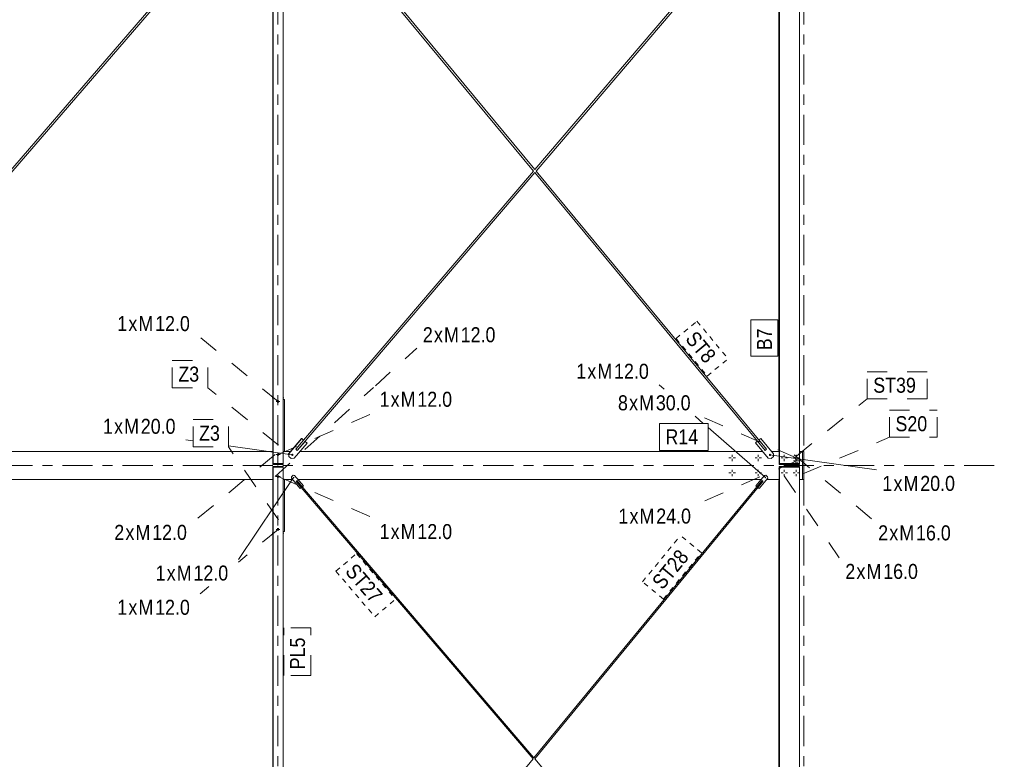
# Model space of a CAD drawing. Header units: millimetres. Extents: x -54 to 556, y -102 to 998.
# Tile 14 of 34: x 342 to 440, y 81 to 154. Entities that reach past the tile are written whole.
import ezdxf

# ---------------------------------------------------------------- set-up
doc = ezdxf.new("R2010")
doc.units = ezdxf.units.MM
for name, pattern in [('XKITLINE00', [0]), ('XKITLINE02', [4, 2, -2]), ('XKITLINE03', [6, 3, -1, 1, -1]), ('XKITLINE04', [3, 0.5, -0.5, 0.5, -0.5, 0.5, -0.5])]:
    doc.linetypes.add(name, pattern=pattern)
for name, color, linetype, lineweight in [('Element', 2, 'Continuous', 0), ('Spoina', 1, 'Continuous', 0), ('Znak elementu', 2, 'Continuous', 0), ('Znak śruby', 4, 'Continuous', 0), ('Śruba', 3, 'Continuous', 0)]:
    doc.layers.add(name, color=color, linetype=linetype, lineweight=lineweight)
doc.styles.add('ARIAL', font='ARIAL.TTF')

msp = doc.modelspace()

# ---------------------------------------------------------------- hatches: boundary and pattern name
at = {"layer": 'Śruba'}
for points in [[(368.829, 111.069), (368.831, 111.079), (368.833, 111.09), (368.837, 111.1), (368.842, 111.11), (368.847, 111.119), (368.854, 111.128), (368.861, 111.136), (368.869, 111.143), (368.878, 111.149), (368.887, 111.155), (368.897, 111.16), (368.907, 111.163), (368.917, 111.166), (368.928, 111.167), (368.939, 111.168), (368.949, 111.167), (368.96, 111.166), (368.971, 111.163), (368.981, 111.16), (368.99, 111.155), (369, 111.149), (369.008, 111.143), (369.016, 111.136), (369.024, 111.128), (369.03, 111.119), (369.036, 111.11), (369.04, 111.1), (369.044, 111.09), (369.046, 111.079), (369.048, 111.069), (369.049, 111.058), (369.048, 111.047), (369.046, 111.037), (369.044, 111.026), (369.04, 111.016), (369.036, 111.006), (369.03, 110.997), (369.024, 110.988), (369.016, 110.98), (369.008, 110.973), (369, 110.967), (368.99, 110.961), (368.981, 110.956), (368.971, 110.953), (368.96, 110.95), (368.949, 110.948), (368.939, 110.948), (368.928, 110.948), (368.917, 110.95), (368.907, 110.953), (368.897, 110.956), (368.887, 110.961), (368.878, 110.967), (368.869, 110.973), (368.861, 110.98), (368.854, 110.988), (368.847, 110.997), (368.842, 111.006), (368.837, 111.016), (368.833, 111.026), (368.831, 111.037), (368.829, 111.047), (368.829, 111.058)], [(416.502, 111.064), (416.504, 111.075), (416.506, 111.086), (416.51, 111.096), (416.515, 111.105), (416.52, 111.115), (416.527, 111.123), (416.534, 111.131), (416.542, 111.139), (416.55, 111.145), (416.56, 111.151), (416.569, 111.155), (416.58, 111.159), (416.59, 111.161), (416.601, 111.163), (416.612, 111.164), (416.622, 111.163), (416.633, 111.161), (416.643, 111.159), (416.654, 111.155), (416.663, 111.151), (416.673, 111.145), (416.681, 111.139), (416.689, 111.131), (416.697, 111.123), (416.703, 111.115), (416.708, 111.105), (416.713, 111.096), (416.717, 111.086), (416.719, 111.075), (416.721, 111.064), (416.721, 111.054), (416.721, 111.043), (416.719, 111.032), (416.717, 111.022), (416.713, 111.011), (416.708, 111.002), (416.703, 110.992), (416.697, 110.984), (416.689, 110.976), (416.681, 110.969), (416.673, 110.962), (416.663, 110.957), (416.654, 110.952), (416.643, 110.948), (416.633, 110.946), (416.622, 110.944), (416.612, 110.944), (416.601, 110.944), (416.59, 110.946), (416.58, 110.948), (416.569, 110.952), (416.56, 110.957), (416.55, 110.962), (416.542, 110.969), (416.534, 110.976), (416.527, 110.984), (416.52, 110.992), (416.515, 111.002), (416.51, 111.011), (416.506, 111.022), (416.504, 111.032), (416.502, 111.043), (416.502, 111.054)], [(368.997, 108.797), (368.998, 108.804), (369, 108.81), (369.002, 108.817), (369.005, 108.823), (369.008, 108.829), (369.013, 108.834), (369.017, 108.84), (369.022, 108.844), (369.028, 108.848), (369.034, 108.852), (369.04, 108.855), (369.046, 108.857), (369.053, 108.859), (369.06, 108.86), (369.067, 108.86), (369.073, 108.86), (369.08, 108.859), (369.087, 108.857), (369.093, 108.855), (369.1, 108.852), (369.105, 108.848), (369.111, 108.844), (369.116, 108.84), (369.121, 108.834), (369.125, 108.829), (369.128, 108.823), (369.131, 108.817), (369.134, 108.81), (369.135, 108.804), (369.136, 108.797), (369.137, 108.79), (369.136, 108.783), (369.135, 108.776), (369.134, 108.77), (369.131, 108.763), (369.128, 108.757), (369.125, 108.751), (369.121, 108.746), (369.116, 108.741), (369.111, 108.736), (369.105, 108.732), (369.1, 108.728), (369.093, 108.725), (369.087, 108.723), (369.08, 108.721), (369.073, 108.72), (369.067, 108.72), (369.06, 108.72), (369.053, 108.721), (369.046, 108.723), (369.04, 108.725), (369.034, 108.728), (369.028, 108.732), (369.022, 108.736), (369.017, 108.741), (369.013, 108.746), (369.008, 108.751), (369.005, 108.757), (369.002, 108.763), (369, 108.77), (368.998, 108.776), (368.997, 108.783), (368.997, 108.79)], [(416.085, 108.8), (416.086, 108.807), (416.088, 108.813), (416.09, 108.82), (416.093, 108.826), (416.097, 108.832), (416.101, 108.837), (416.106, 108.842), (416.111, 108.847), (416.116, 108.851), (416.122, 108.855), (416.128, 108.858), (416.135, 108.86), (416.141, 108.862), (416.148, 108.863), (416.155, 108.863), (416.162, 108.863), (416.169, 108.862), (416.175, 108.86), (416.182, 108.858), (416.188, 108.855), (416.194, 108.851), (416.199, 108.847), (416.205, 108.842), (416.209, 108.837), (416.213, 108.832), (416.217, 108.826), (416.22, 108.82), (416.222, 108.813), (416.224, 108.807), (416.225, 108.8), (416.225, 108.793), (416.225, 108.786), (416.224, 108.779), (416.222, 108.773), (416.22, 108.766), (416.217, 108.76), (416.213, 108.754), (416.209, 108.749), (416.205, 108.743), (416.199, 108.739), (416.194, 108.735), (416.188, 108.731), (416.182, 108.728), (416.175, 108.726), (416.169, 108.724), (416.162, 108.723), (416.155, 108.723), (416.148, 108.723), (416.141, 108.724), (416.135, 108.726), (416.128, 108.728), (416.122, 108.731), (416.116, 108.735), (416.111, 108.739), (416.106, 108.743), (416.101, 108.749), (416.097, 108.754), (416.093, 108.76), (416.09, 108.766), (416.088, 108.773), (416.086, 108.779), (416.085, 108.786), (416.085, 108.793)]]:
    msp.add_hatch(color=256, dxfattribs=at).paths.add_polyline_path(points, flags=17)

# ---------------------------------------------------------------- linework, layer by layer
at = {"layer": 'Element', "linetype": 'XKITLINE00', "lineweight": 0}
for p, q in [((366.999, 110.18), (366.999, 229.82)), ((367.002, 110.18), (367.002, 229.82)), ((367.027, 110.18), (367.027, 229.82)), ((367.03, 110.18), (367.03, 229.82)), ((368.029, 110.18), (368.029, 229.82)), ((417.563, 110.18), (417.563, 229.82)), ((419.562, 110.18), (419.562, 229.82)), ((417.56, 110.18), (417.56, 169.28)), ((316.941, 111.487), (366.067, 168.422)), ((393.138, 139.532), (369.089, 168.55)), ((317.573, 112.526), (365.132, 167.645)), ((393.005, 139.378), (369.701, 167.499)), ((393.267, 139.376), (417.525, 167.764)), ((417.504, 111.5), (417.504, 167.351)), ((417.507, 111.5), (417.507, 167.355)), ((393.137, 139.533), (416.594, 166.982)), ((369.435, 111.488), (393.136, 139.223)), ((370.063, 112.53), (393.005, 139.378)), ((415.352, 112.414), (393.135, 139.222)), ((416.271, 111.618), (393.267, 139.376)), ((366.95, 116.789), (366.95, 116.729)), ((366.95, 116.789), (366.999, 116.789)), ((366.95, 116.729), (366.999, 116.729)), ((368.029, 116.789), (368.05, 116.789)), ((368.029, 116.729), (368.05, 116.729)), ((368.029, 116.579), (368.16, 116.579)), ((368.05, 116.789), (368.05, 116.729)), ((368.16, 116.579), (368.16, 111.4)), ((366.999, 112.282), (366.999, 113.497)), ((366.999, 113.494), (366.999, 113.494)), ((366.999, 112.282), (366.999, 112.282)), ((368.57, 111.171), (369.869, 112.692)), ((368.575, 111.171), (369.874, 112.692)), ((370.406, 112.237), (369.107, 110.717)), ((370.064, 112.529), (369.285, 111.617)), ((369.437, 111.487), (370.216, 112.399)), ((369.869, 112.692), (369.874, 112.692)), ((369.874, 112.692), (370.064, 112.529)), ((370.214, 112.399), (370.216, 112.399)), ((370.216, 112.399), (370.406, 112.237)), ((415.157, 112.254), (415.349, 112.414)), ((416.433, 110.715), (415.157, 112.254)), ((415.157, 112.254), (415.162, 112.254)), ((415.162, 112.254), (415.354, 112.414)), ((416.438, 110.715), (415.162, 112.254)), ((415.349, 112.414), (415.354, 112.414)), ((415.354, 112.414), (416.12, 111.49)), ((415.505, 112.543), (415.696, 112.701)), ((415.506, 112.542), (415.508, 112.542)), ((415.508, 112.542), (415.701, 112.701)), ((416.274, 111.618), (415.508, 112.542)), ((415.696, 112.701), (415.701, 112.701)), ((415.701, 112.701), (416.977, 111.161)), ((317.198, 111.4), (366.999, 111.4)), ((368.029, 111.4), (368.766, 111.4)), ((368.57, 111.171), (368.592, 110.889)), ((368.57, 111.171), (368.575, 111.171)), ((368.597, 110.889), (368.575, 111.171)), ((369.285, 111.617), (369.317, 111.589)), ((369.317, 111.589), (369.321, 111.586)), ((369.321, 111.586), (369.437, 111.487)), ((369.321, 111.586), (369.36, 111.554)), ((369.36, 111.554), (369.397, 111.521)), ((369.397, 111.521), (369.403, 111.516)), ((369.691, 111.4), (415.865, 111.4)), ((416.119, 111.491), (416.128, 111.498)), ((416.12, 111.49), (416.153, 111.517)), ((416.128, 111.498), (416.157, 111.521)), ((416.157, 111.521), (416.196, 111.552)), ((416.196, 111.552), (416.234, 111.585)), ((416.234, 111.585), (416.262, 111.608)), ((416.24, 111.59), (416.274, 111.618)), ((416.262, 111.608), (416.271, 111.618)), ((416.271, 111.618), (416.274, 111.618)), ((416.779, 111.4), (417.533, 111.4)), ((416.977, 111.161), (416.95, 110.88)), ((417.507, 111.5), (417.504, 111.5)), ((417.507, 111.5), (417.514, 111.5)), ((417.514, 111.5), (417.514, 111.58)), ((417.514, 111.58), (417.56, 111.58)), ((417.514, 111.5), (417.533, 111.5)), ((417.533, 111.5), (417.533, 110.18)), ((417.536, 111.5), (417.533, 111.5)), ((417.536, 110.18), (417.536, 111.5)), ((417.536, 111.5), (417.544, 111.5)), ((417.544, 111.5), (417.56, 111.5)), ((419.562, 111.4), (419.843, 111.4)), ((419.843, 108.6), (419.843, 111.4)), ((420, 111.4), (419.843, 111.4)), ((420, 108.6), (420, 111.4)), ((366.999, 110.18), (367.002, 110.18)), ((367, 110.18), (367, 110.1)), ((367.029, 110.18), (367, 110.18)), ((367, 110.1), (368.028, 110.1)), ((367.027, 110.18), (367.029, 110.18)), ((367.029, 110.18), (367.03, 110.18)), ((367.029, 110.1), (367.029, 110.18)), ((367.03, 110.18), (368.029, 110.18)), ((368.028, 110.1), (368.028, 110.18)), ((368.592, 110.889), (368.82, 110.694)), ((368.592, 110.889), (368.597, 110.889)), ((368.825, 110.694), (368.597, 110.889)), ((368.82, 110.694), (368.825, 110.694)), ((369.107, 110.717), (368.825, 110.694)), ((416.714, 110.688), (416.433, 110.715)), ((416.433, 110.715), (416.438, 110.715)), ((416.719, 110.688), (416.438, 110.715)), ((416.715, 110.689), (416.714, 110.688)), ((416.714, 110.688), (416.719, 110.688)), ((416.95, 110.88), (416.719, 110.688)), ((417.533, 110.18), (417.536, 110.18)), ((417.534, 110.18), (417.534, 110.1)), ((417.534, 110.18), (417.562, 110.18)), ((417.534, 110.1), (419.561, 110.1)), ((417.56, 110.18), (417.563, 110.18)), ((417.562, 110.18), (417.562, 110.1)), ((417.563, 110.18), (419.562, 110.18)), ((419.561, 110.1), (419.561, 110.18)), ((366.999, 106.506), (366.999, 109.82)), ((366.999, 109.82), (367.002, 109.82)), ((367, 109.9), (367, 109.82)), ((367, 109.9), (368.028, 109.9)), ((367, 109.82), (367.029, 109.82)), ((367.002, 0.08), (367.002, 109.82)), ((367.027, 0.08), (367.027, 109.82)), ((367.03, 109.82), (367.027, 109.82)), ((367.029, 109.82), (367.029, 109.9)), ((367.03, 0.08), (367.03, 109.82)), ((367.03, 109.82), (368.029, 109.82)), ((368.028, 109.9), (368.028, 109.82)), ((368.029, 0.08), (368.029, 109.82)), ((417.536, 109.82), (417.533, 109.82)), ((417.533, 109.82), (417.533, 108.5)), ((417.534, 109.9), (417.534, 109.82)), ((417.534, 109.9), (419.561, 109.9)), ((417.534, 109.82), (417.562, 109.82)), ((417.536, 108.5), (417.536, 109.82)), ((417.56, 109.82), (417.56, 0.08)), ((419.562, 109.82), (417.56, 109.82)), ((417.562, 109.82), (417.562, 109.9)), ((417.563, 0.08), (417.563, 109.82)), ((419.561, 109.9), (419.561, 109.82)), ((419.562, 0.08), (419.562, 109.82)), ((315.53, 108.6), (366.999, 108.6)), ((368.029, 108.6), (368.95, 108.6)), ((368.16, 108.6), (368.16, 103.421)), ((368.85, 108.871), (368.839, 108.73)), ((368.839, 108.73), (369.716, 107.703)), ((368.839, 108.73), (368.842, 108.73)), ((368.842, 108.73), (368.853, 108.871)), ((369.719, 107.703), (368.842, 108.73)), ((369.017, 109.014), (368.85, 108.871)), ((368.85, 108.871), (368.853, 108.871)), ((368.853, 108.871), (369.02, 109.014)), ((369.017, 109.014), (369.02, 109.014)), ((369.02, 109.014), (369.161, 109.002)), ((369.161, 109.002), (370.038, 107.976)), ((369.313, 108.409), (369.341, 108.433)), ((369.313, 108.409), (369.833, 107.801)), ((369.358, 108.447), (369.341, 108.433)), ((369.377, 108.463), (369.358, 108.447)), ((369.377, 108.463), (369.404, 108.487)), ((369.924, 107.879), (369.404, 108.487)), ((393.05, 80.814), (369.404, 108.486)), ((369.505, 108.6), (415.721, 108.6)), ((393.129, 80.723), (415.914, 108.407)), ((416.053, 109.004), (415.196, 107.962)), ((415.199, 107.962), (416.057, 109.004)), ((415.823, 108.484), (415.315, 107.866)), ((415.407, 107.79), (415.915, 108.407)), ((416.381, 108.737), (415.523, 107.695)), ((415.835, 108.473), (415.822, 108.483)), ((415.823, 108.484), (415.851, 108.461)), ((415.868, 108.447), (415.835, 108.473)), ((415.901, 108.419), (415.868, 108.447)), ((415.888, 108.43), (415.915, 108.407)), ((415.914, 108.407), (415.901, 108.419)), ((415.914, 108.407), (415.915, 108.407)), ((416.194, 109.017), (416.053, 109.004)), ((416.053, 109.004), (416.057, 109.004)), ((416.057, 109.004), (416.197, 109.017)), ((416.194, 109.017), (416.197, 109.017)), ((416.197, 109.017), (416.367, 108.877)), ((416.268, 108.6), (417.533, 108.6)), ((416.367, 108.877), (416.381, 108.737)), ((417.507, 108.5), (417.504, 108.5)), ((417.504, 52.431), (417.504, 108.5)), ((417.514, 108.5), (417.507, 108.5)), ((417.507, 52.427), (417.507, 108.5)), ((417.514, 108.42), (417.514, 108.5)), ((417.514, 108.5), (417.533, 108.5)), ((417.56, 108.42), (417.514, 108.42)), ((417.533, 108.5), (417.536, 108.5)), ((417.536, 108.5), (417.544, 108.5)), ((417.544, 108.5), (417.56, 108.5)), ((419.562, 108.6), (419.843, 108.6)), ((419.843, 108.6), (420, 108.6)), ((366.999, 101.688), (366.999, 107.718)), ((366.999, 107.718), (366.999, 107.718)), ((369.716, 107.703), (369.719, 107.703)), ((369.833, 107.801), (369.719, 107.703)), ((392.972, 80.721), (369.832, 107.8)), ((369.923, 107.879), (369.924, 107.879)), ((370.038, 107.976), (369.924, 107.879)), ((393.049, 80.815), (415.313, 107.866)), ((415.196, 107.962), (415.311, 107.866)), ((415.196, 107.962), (415.199, 107.962)), ((415.315, 107.866), (415.199, 107.962)), ((415.311, 107.866), (415.315, 107.866)), ((415.405, 107.789), (415.52, 107.695)), ((415.406, 107.79), (415.407, 107.79)), ((415.523, 107.695), (415.407, 107.79)), ((415.52, 107.695), (415.523, 107.695)), ((366.999, 0.08), (366.999, 106.506)), ((366.999, 106.506), (366.999, 106.506)), ((366.95, 103.271), (366.95, 103.211)), ((366.95, 103.271), (366.999, 103.271)), ((366.95, 103.211), (366.999, 103.211)), ((368.16, 103.421), (368.029, 103.421)), ((368.029, 103.271), (368.05, 103.271)), ((368.029, 103.211), (368.05, 103.211)), ((368.05, 103.271), (368.05, 103.211)), ((366.999, 101.688), (366.999, 101.688)), ((369.409, 52.092), (392.972, 80.721)), ((417.56, 52.132), (393.129, 80.723))]:
    msp.add_line(p, q, dxfattribs=at)
at = {"layer": 'Spoina', "linetype": 'XKITLINE03', "lineweight": 0}
for p, q in [((367.5, -20), (367.5, 960)), ((420, -20), (420, 960)), ((-20, 110), (440, 110))]:
    msp.add_line(p, q, dxfattribs=at)
at = {"layer": 'Znak elementu', "linetype": 'XKITLINE04', "lineweight": 0}
for p, q in [((407.244, 122.668), (409.322, 124.391)), ((409.322, 124.391), (412.429, 120.642)), ((407.244, 122.668), (410.35, 118.919)), ((410.35, 118.919), (412.429, 120.642)), ((403.885, 98.387), (407.686, 103.005)), ((409.771, 101.289), (407.686, 103.005)), ((405.97, 96.671), (409.771, 101.289)), ((373.29, 99.444), (375.342, 101.198)), ((375.342, 101.198), (379.228, 96.651)), ((373.29, 99.444), (377.175, 94.897)), ((405.97, 96.671), (403.885, 98.387)), ((377.175, 94.897), (379.228, 96.651))]:
    msp.add_line(p, q, dxfattribs=at)
at = {"layer": 'Znak elementu', "linetype": 'XKITLINE00', "lineweight": 0}
for p, q in [((414.704, 120.896), (414.704, 124.543)), ((417.404, 124.543), (414.704, 124.543)), ((417.404, 120.896), (417.404, 124.543)), ((417.404, 120.896), (414.704, 120.896)), ((405.575, 114.2), (410.445, 114.2)), ((405.575, 111.5), (405.575, 114.2)), ((410.445, 111.5), (410.445, 114.2)), ((405.575, 111.5), (410.445, 111.5))]:
    msp.add_line(p, q, dxfattribs=at)
at = {"layer": 'Znak elementu', "linetype": 'XKITLINE02', "lineweight": 0}
for p, q in [((356.959, 120.46), (360.494, 120.46)), ((356.959, 117.76), (356.959, 120.46)), ((360.494, 117.76), (360.494, 120.46)), ((426.318, 119.355), (432.299, 119.355)), ((426.318, 116.655), (426.318, 119.355)), ((432.299, 116.655), (432.299, 119.355)), ((356.959, 117.76), (360.494, 117.76)), ((367.565, 112.039), (360.494, 117.76)), ((419.247, 110.934), (426.318, 116.655)), ((426.318, 116.655), (432.299, 116.655)), ((428.535, 115.513), (433.295, 115.513)), ((428.535, 112.813), (428.535, 115.513)), ((433.295, 112.813), (433.295, 115.513)), ((359.031, 114.57), (362.565, 114.57)), ((359.031, 111.87), (359.031, 114.57)), ((362.565, 111.87), (362.565, 114.57)), ((419.875, 109.163), (428.535, 112.813)), ((428.535, 112.813), (433.295, 112.813)), ((359.031, 111.87), (362.565, 111.87)), ((367.565, 104.56), (362.565, 111.87)), ((368.1, 89.052), (368.1, 93.811)), ((370.8, 93.811), (368.1, 93.811)), ((370.8, 89.052), (370.8, 93.811)), ((370.8, 89.052), (368.1, 89.052))]:
    msp.add_line(p, q, dxfattribs=at)
at = {"layer": 'Znak śruby', "linetype": 'XKITLINE02', "lineweight": 0}
for p, q in [((367.515, 116.379), (359.737, 122.807)), ((377.226, 117.95), (381.363, 121.692)), ((367.221, 108.9), (377.038, 117.78)), ((367.512, 111.1), (377.038, 115.25)), ((419.24, 110.75), (409.714, 114.9)), ((367.221, 111.1), (359.442, 104.672)), ((419.031, 111.05), (426.809, 104.622)), ((419.28, 110.445), (409.754, 106.295)), ((367.512, 108.9), (377.038, 104.75)), ((418.032, 108.95), (423.532, 100.774)), ((367.515, 103.621), (363.563, 100.354)), ((360.61, 97.914), (359.737, 97.193))]:
    msp.add_line(p, q, dxfattribs=at)
at = {"layer": 'Znak śruby', "linetype": 'XKITLINE00', "lineweight": 0}
for p, q in [((406.059, 117.6), (405.544, 118.049)), ((409.955, 114.2), (409.153, 114.9)), ((416.151, 108.793), (410.445, 113.773)), ((359.031, 112.453), (358.308, 112.555)), ((368.934, 111.058), (362.565, 111.955)), ((416.606, 111.054), (427.232, 109.557)), ((369.063, 108.79), (363.563, 100.614))]:
    msp.add_line(p, q, dxfattribs=at)
at = {"layer": 'Śruba', "linetype": 'XKITLINE02', "lineweight": 0}
for p, q in [((367.34, 116.379), (367.69, 116.379)), ((367.44, 116.449), (367.56, 116.449)), ((367.44, 116.309), (367.56, 116.309)), ((367.56, 116.449), (367.59, 116.449)), ((367.56, 116.309), (367.59, 116.309)), ((367.216, 111.1), (367.225, 111.1)), ((367.712, 111.1), (367.312, 111.1)), ((367.554, 111.17), (367.434, 111.17)), ((367.59, 111.17), (367.56, 111.17)), ((367.776, 111.1), (367.785, 111.1)), ((418.024, 111.05), (418.04, 111.05)), ((419.023, 111.05), (419.039, 111.05)), ((367.554, 111.03), (367.434, 111.03)), ((367.59, 111.03), (367.56, 111.03)), ((419.605, 110.445), (418.955, 110.445)), ((419.28, 110.628), (419.12, 110.628)), ((419.28, 110.261), (419.12, 110.261)), ((419.44, 110.628), (419.28, 110.628)), ((419.44, 110.261), (419.28, 110.261)), ((367.216, 108.9), (367.225, 108.9)), ((367.712, 108.9), (367.312, 108.9)), ((367.554, 108.97), (367.434, 108.97)), ((367.554, 108.83), (367.434, 108.83)), ((367.59, 108.97), (367.56, 108.97)), ((367.59, 108.83), (367.56, 108.83)), ((367.776, 108.9), (367.785, 108.9)), ((418.024, 108.95), (418.04, 108.95)), ((419.023, 108.95), (419.039, 108.95)), ((367.34, 103.621), (367.69, 103.621)), ((367.44, 103.691), (367.56, 103.691)), ((367.44, 103.551), (367.56, 103.551)), ((367.56, 103.691), (367.59, 103.691)), ((367.56, 103.551), (367.59, 103.551))]:
    msp.add_line(p, q, dxfattribs=at)
at = {"layer": 'Śruba', "linetype": 'XKITLINE00', "lineweight": 0}
for p, q in [((368.943, 111.058), (368.924, 111.058)), ((412.84, 111.07), (412.84, 110.857)), ((415.44, 111.07), (415.44, 110.857)), ((416.616, 111.054), (416.597, 111.054)), ((418.04, 111.07), (418.04, 110.857)), ((419.24, 111.07), (419.24, 110.857)), ((412.52, 110.75), (412.733, 110.75)), ((412.84, 110.43), (412.84, 110.643)), ((413.16, 110.75), (412.947, 110.75)), ((415.12, 110.75), (415.333, 110.75)), ((415.44, 110.43), (415.44, 110.643)), ((415.76, 110.75), (415.547, 110.75)), ((417.72, 110.75), (417.933, 110.75)), ((418.04, 110.43), (418.04, 110.643)), ((418.36, 110.75), (418.147, 110.75)), ((418.92, 110.75), (419.133, 110.75)), ((419.24, 110.43), (419.24, 110.643)), ((419.56, 110.75), (419.347, 110.75)), ((412.52, 109.25), (412.733, 109.25)), ((412.84, 109.57), (412.84, 109.357)), ((412.84, 108.93), (412.84, 109.143)), ((413.16, 109.25), (412.947, 109.25)), ((415.12, 109.25), (415.333, 109.25)), ((415.44, 109.57), (415.44, 109.357)), ((415.44, 108.93), (415.44, 109.143)), ((415.76, 109.25), (415.547, 109.25)), ((417.72, 109.25), (417.933, 109.25)), ((418.04, 109.57), (418.04, 109.357)), ((418.04, 108.93), (418.04, 109.143)), ((418.36, 109.25), (418.147, 109.25)), ((418.92, 109.25), (419.133, 109.25)), ((419.24, 109.57), (419.24, 109.357)), ((419.24, 108.93), (419.24, 109.143)), ((419.56, 109.25), (419.347, 109.25)), ((369.07, 108.79), (369.055, 108.79)), ((416.158, 108.793), (416.144, 108.793))]:
    msp.add_line(p, q, dxfattribs=at)

# ---------------------------------------------------------------- texts
at = {"layer": 'Znak elementu', "style": 'ARIAL', "width": 0.85}
for s, rotation, p in [('ST8', -50.35153, (408.088, 122.589)), ('B7', 90.00021, (416.804, 121.496)), ('ST28', 50.54634, (405.888, 97.516)), ('ST27', -49.48636, (374.136, 99.377)), ('PL5', 90.00021, (370.2, 89.652))]:
    msp.add_text(s, height=1.5, rotation=rotation, dxfattribs=at).set_placement(p)
for s, p in [('Z3', (357.559, 118.36)), ('ST39', (426.918, 117.255)), ('S20', (429.135, 113.413)), ('Z3', (359.631, 112.47)), ('R14', (406.175, 112.1))]:
    msp.add_text(s, height=1.5, dxfattribs=at).set_placement(p)
at = {"layer": 'Znak śruby', "style": 'ARIAL', "width": 0.85}
for s, p in [('1', (351.464, 123.407)), ('M', (353.577, 123.407)), ('12.0', (355.243, 123.407)), ('x', (352.576, 123.407)), ('2', (381.963, 122.292)), ('x', (383.075, 122.292)), ('M', (384.076, 122.292)), ('12.0', (385.742, 122.292)), ('1', (397.272, 118.649)), ('M', (399.385, 118.649)), ('12.0', (401.051, 118.649)), ('x', (398.384, 118.649)), ('1', (377.638, 115.85)), ('x', (378.75, 115.85)), ('M', (379.751, 115.85)), ('12.0', (381.417, 115.85)), ('8', (401.441, 115.5)), ('M', (403.554, 115.5)), ('30.0', (405.22, 115.5)), ('x', (402.554, 115.5)), ('1', (350.035, 113.155)), ('x', (351.147, 113.155)), ('M', (352.148, 113.155)), ('20.0', (353.814, 113.155)), ('1', (427.832, 107.457)), ('x', (428.945, 107.457)), ('M', (429.946, 107.457)), ('20.0', (431.612, 107.457)), ('1', (401.481, 104.195)), ('x', (402.594, 104.195)), ('M', (403.594, 104.195)), ('24.0', (405.26, 104.195)), ('12.0', (381.418, 102.65)), ('2', (351.17, 102.572)), ('x', (352.282, 102.572)), ('M', (353.283, 102.572)), ('12.0', (354.949, 102.572)), ('1', (377.638, 102.65)), ('x', (378.751, 102.65)), ('M', (379.751, 102.65)), ('2', (427.409, 102.522)), ('x', (428.522, 102.522)), ('M', (429.522, 102.522)), ('16.0', (431.189, 102.522)), ('1', (355.29, 98.514)), ('x', (356.402, 98.514)), ('M', (357.403, 98.514)), ('12.0', (359.069, 98.514)), ('2', (424.132, 98.674)), ('x', (425.244, 98.674)), ('M', (426.245, 98.674)), ('16.0', (427.911, 98.674)), ('1', (351.465, 95.093)), ('M', (353.578, 95.093)), ('12.0', (355.244, 95.093)), ('x', (352.577, 95.093))]:
    msp.add_text(s, height=1.5, dxfattribs=at).set_placement(p)

doc.saveas('drawing.dxf')
